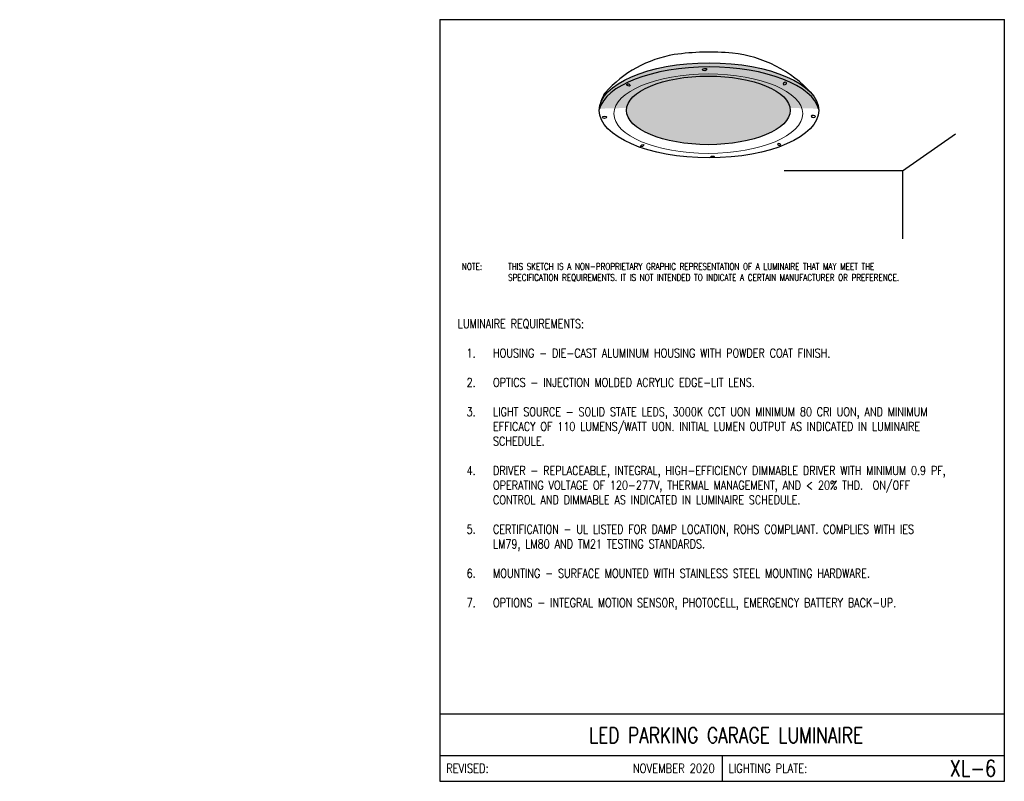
# Model space of a CAD drawing. Header units: inches. Extents: x -5.1 to 6.8, y 0 to 9.2.
import ezdxf
from ezdxf.enums import TextEntityAlignment as Align

# ---------------------------------------------------------------- set-up
doc = ezdxf.new("R2010")
doc.units = ezdxf.units.IN
doc.header["$MEASUREMENT"] = 0
for name, color, linetype in [('_WALLS', 8, 'CONTINUOUS'), ('E-DETL-TEXT', 3, 'CONTINUOUS'), ('E-LUM-PLAT', 8, 'CONTINUOUS')]:
    doc.layers.add(name, color=color, linetype=linetype)
doc.layers.add('E-DETL', color=10, linetype='CONTINUOUS', lineweight=30)
doc.layers.add('E-DETL-FINE', color=9, linetype='CONTINUOUS', lineweight=13)
doc.styles.add('romans', font='ROMANS.SHX', dxfattribs={"width": 0.8})
doc.styles.get("Standard").update_dxf_attribs({"font": 'ROMANS.SHX', "width": 0.8, "height": 0.125})

msp = doc.modelspace()

# ---------------------------------------------------------------- hatches: boundary and pattern name
at = {"layer": 'E-DETL-FINE'}
h = msp.add_hatch(dxfattribs=at)
h.set_pattern_fill('DOTS', color=252, scale=0.2)
h.set_pattern_definition([(0, (16.319925, 7.784892), (0.00625, 0.0125), [0, -0.0125])])
edge = h.paths.add_edge_path()
edge.add_ellipse((3.248, 8.094), major_axis=(-1.324, 0), ratio=0.432891, start_angle=202.7387, end_angle=352.7069)
edge.add_ellipse((3.248, 8.094), major_axis=(-1.324, 0), ratio=0.432891, start_angle=352.7069, end_angle=359.1123)
edge.add_ellipse((3.248, 8.044), major_axis=(-1.331, 0), ratio=0.430627, start_angle=185.9297, end_angle=354.0703, ccw=False)
edge.add_ellipse((3.248, 8.094), major_axis=(-1.324, 0), ratio=0.432891, start_angle=180.8877, end_angle=202.7387)
h = msp.add_hatch(dxfattribs=at)
h.set_pattern_fill('DOTS', color=256, scale=0.2, angle=25)
edge = h.paths.add_edge_path()
edge.add_ellipse((3.239, 8.094), major_axis=(-0.987, 0), ratio=0.419558, start_angle=0, end_angle=360)

# ---------------------------------------------------------------- linework, layer by layer
at = {"layer": '_WALLS', "color": 254}
for q in [(6.222, 7.812), (4.153, 7.364)]:
    msp.add_line((5.581, 7.364), q, dxfattribs=at)
msp.add_lwpolyline([(5.581, 7.364), (5.581, 6.542)], dxfattribs=at)
at = {"layer": 'E-DETL'}
for p, q in [((0, 9.188), (0, 0)), ((0, 9.188), (6.81, 9.188)), ((6.81, 0), (6.81, 9.188)), ((0, 0.813), (6.81, 0.813)), ((0, 0.313), (6.81, 0.313)), ((3.405, 0.313), (3.405, 0)), ((0, 0), (6.81, 0))]:
    msp.add_line(p, q, dxfattribs=at)
msp.add_lwpolyline([(4.487, 8.297, 0.185272), (3.529, 8.783, 0.029839), (3.178, 8.795, 0.030926), (2.828, 8.766, 0.172021), (1.996, 8.307, 0.11513), (1.934, 8.167)], format="xyb", dxfattribs=at)
msp.add_ellipse((3.248, 8.094), major_axis=(-1.324, 0), ratio=0.432891, dxfattribs=at)
msp.add_ellipse((3.248, 8.044), major_axis=(-1.331, 0), ratio=0.430627, start_param=3.245085, end_param=6.179693, dxfattribs=at)
at = {"layer": 'E-DETL-FINE'}
msp.add_ellipse((3.239, 8.054), major_axis=(-1.139, 0), ratio=0.420678, dxfattribs=at)
at = {"layer": 'E-LUM-PLAT'}
for centre, major_axis, ratio in [((3.194, 8.586), (-0.027, -0.0023), 0.5104), ((3.239, 8.094), (-0.987, 0), 0.419558), ((2.275, 8.4), (-0.021, 0.0075), 0.58735), ((1.988, 8.01), (0.0263, 0.0009), 0.478649), ((2.44, 7.668), (-0.0194, -0.0094), 0.44269), ((3.291, 7.535), (-0.0209, 0.0002), 0.362704)]:
    msp.add_ellipse(centre, major_axis=major_axis, ratio=ratio, dxfattribs=at)
at = {"layer": 'E-LUM-PLAT', "extrusion": (0, 0, -1)}
for centre, major_axis, ratio in [((4.163, 8.418), (0.0207, 0.0082), 0.58735), ((4.507, 8.021), (-0.0263, 0.0007), 0.478649), ((4.093, 7.682), (0.0197, -0.0086), 0.44269)]:
    msp.add_ellipse(centre, major_axis=major_axis, ratio=ratio, dxfattribs=at)

# ---------------------------------------------------------------- texts
at = {"layer": 'E-DETL', "insert": (-5.067, 0.705), "char_height": 0.125, "attachment_point": 4}
msp.add_mtext('\\A1;  \\P ', dxfattribs=at)
at = {"layer": 'E-DETL-TEXT', "style": 'romans', "width": 0.8}
msp.add_text('LED PARKING GARAGE LUMINAIRE', height=0.1875, dxfattribs=at).set_placement((3.454, 0.462), align=Align.CENTER)
for s, height, p in [('XL-6', 0.1969, (6.711, 0.156)), ('NOVEMBER 2020', 0.11, (3.316, 0.156))]:
    msp.add_text(s, height=height, dxfattribs=at).set_placement(p, align=Align.MIDDLE_RIGHT)
for s, p in [('REVISED:', (0.077, 0.156)), ('LIGHTING PLATE:', (3.482, 0.156))]:
    msp.add_text(s, height=0.11, dxfattribs=at).set_placement(p, align=Align.MIDDLE_LEFT)
at = {"layer": 'E-DETL-TEXT', "attachment_point": 1}
for s, insert, char_height in [('\\pxi-3,l4,t4;NOTE:^ITHIS SKETCH IS A NON-PROPRIETARY GRAPHIC REPRESENTATION OF A LUMINAIRE THAT MAY MEET THE  \\P^I^ISPECIFICATION REQUIREMENTS. IT IS NOT INTENDED TO INDICATE A CERTAIN MANUFACTURER OR PREFERENCE.', (0.187, 6.25), 0.079687), ('LUMINAIRE REQUIREMENTS:\\P\\P\\pxi-3,l4,t4;1.^IHOUSING - DIE-CAST ALUMINUM HOUSING WITH POWDER COAT FINISH.\\P\\pi0,l0,tz;\\P\\pi-3,l4,t4;2.^IOPTICS - INJECTION MOLDED ACRYLIC EDGE-LIT LENS.\\P\\pi0,l0,tz;\\P\\pi-3,l4,t4;3.^ILIGHT SOURCE - SOLID STATE LEDS, 3000K CCT UON MINIMUM 80 CRI UON, AND MINIMUM EFFICACY OF 110 LUMENS/WATT UON. INITIAL LUMEN OUTPUT AS INDICATED IN LUMINAIRE SCHEDULE.\\P\\pi0,l0,tz;\\P\\pi-3,l4,t4;4.^IDRIVER - REPLACEABLE, INTEGRAL, HIGH-EFFICIENCY DIMMABLE DRIVER WITH MINIMUM 0.9 PF, OPERATING VOLTAGE OF 120-277V, THERMAL MANAGEMENT, AND < 20% THD.  ON/OFF CONTROL AND DIMMABLE AS INDICATED IN LUMINAIRE SCHEDULE.\\P\\pi0,l0,tz;\\P\\pi-3,l4,t4;5.^ICERTIFICATION - UL LISTED FOR DAMP LOCATION, ROHS COMPLIANT. COMPLIES WITH IES LM79, LM80 AND TM21 TESTING STANDARDS.\\P\\pi0,l0,tz;\\P\\pi-3,l4,t4;6.^IMOUNTING - SURFACE MOUNTED WITH STAINLESS STEEL MOUNTING HARDWARE.\\P\\pi0,l0,tz;\\P\\pi-3,l4,t4;7.^IOPTIONS - INTEGRAL MOTION SENSOR, PHOTOCELL, EMERGENCY BATTERY BACK-UP.', (0.217, 5.573), 0.10625)]:
    msp.add_mtext_dynamic_manual_height_columns(s, width=6.37764, gutter_width=0.625, heights=[0], dxfattribs=dict(at, insert=insert, char_height=char_height))

doc.saveas('drawing.dxf')
